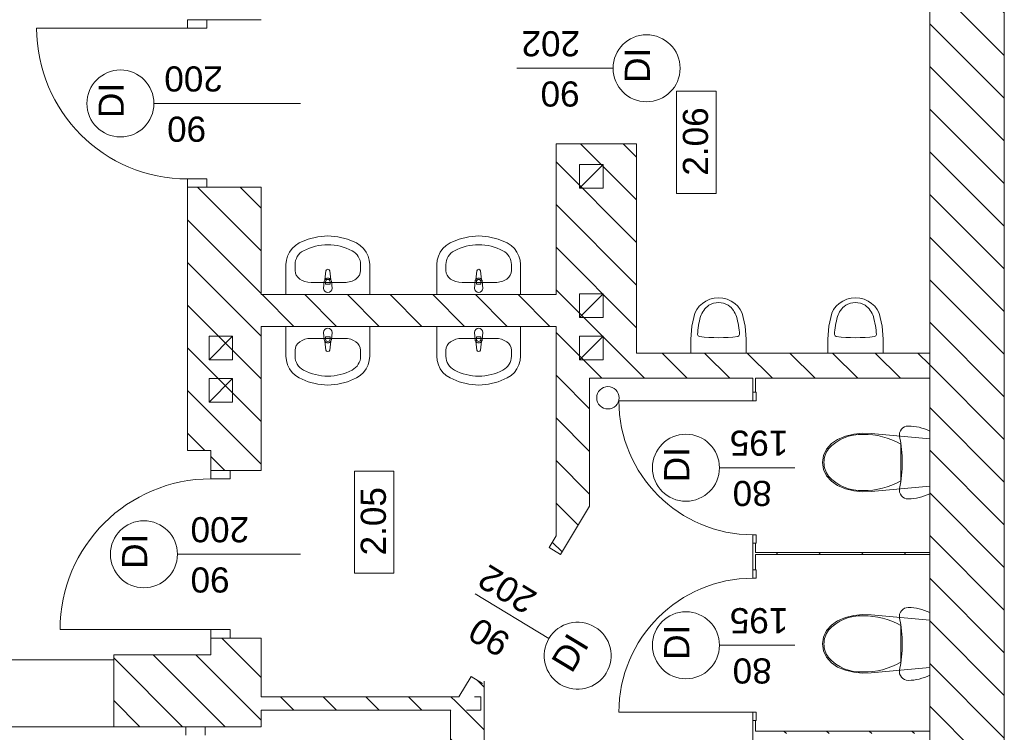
# Model space of a CAD drawing. Header units: millimetres. Extents: x -22225 to 37225, y -49550 to 562.
# Tile 14 of 17: x 29999 to 35875, y -29303 to -25050. Entities that reach past the tile are written whole.
import ezdxf

# ---------------------------------------------------------------- set-up
doc = ezdxf.new("R2010")
doc.units = ezdxf.units.MM
for name, color, linetype, lineweight in [('poziom_3 (1)_7_0_Nr_pióra__81_Nr_pióra__1', 7, 'Continuous', 9), ('poziom_3 (1)_7_2D - Ogólne_Nr_pióra__1_Nr_pióra__7', 7, 'Continuous', 9), ('poziom_3 (1)_7_2D - Ogólne_Nr_pióra__7_Nr_pióra__7', 7, 'Continuous', 9), ('poziom_3 (1)_7_Drzwi ArchiCAD_Nr_pióra__27_Nr_pióra__7', 7, 'Continuous', 9), ('poziom_3 (1)_7_Drzwi ArchiCAD_Nr_pióra__81_Nr_pióra__1', 7, 'Continuous', 9), ('poziom_3 (1)_7_Konstrukcja - Belki_Nr_pióra__1_Nr_pióra__7', 7, 'Continuous', 9), ('poziom_3 (1)_7_Konstrukcja - Stropy_Nr_pióra__81_Nr_pióra__1', 7, 'Continuous', 9), ('poziom_3 (1)_7_Konstrukcja - Ściany zew_Nr_pióra__107_Nr_pióra__11', 7, 'Continuous', 9), ('poziom_3 (1)_7_Konstrukcja - Ściany zew_Nr_pióra__27_Nr_pióra__7', 7, 'Continuous', 9), ('poziom_3 (1)_7_Metryczki pomieszczeń ArchiCADa_Nr_pióra__6_Nr_pióra__5', 7, 'Continuous', 9), ('poziom_3 (1)_7_Znaczniki drzwi ArchiCADa_Nr_pióra__1_Nr_pióra__7', 7, 'Continuous', 9), ('poziom_3 (1)_7_Znaczniki drzwi ArchiCADa_Nr_pióra__2_Nr_pióra__8', 7, 'Continuous', 9), ('poziom_3 (1)_7_Znaczniki drzwi ArchiCADa_Nr_pióra__7_Nr_pióra__7', 7, 'Continuous', 9)]:
    doc.layers.add(name, color=color, linetype=linetype, lineweight=lineweight)
doc.styles.add('GENERATED_STYLE_1', font='arial.ttf')
pattern_1 = [(135, (37225, -40870), (127.2792, 127.2792), [])]

msp = doc.modelspace()

# ---------------------------------------------------------------- hatches: boundary and pattern name
at = {"layer": 'poziom_3 (1)_7_Konstrukcja - Ściany zew_Nr_pióra__107_Nr_pióra__11'}
h = msp.add_hatch(dxfattribs=at)
h.set_pattern_fill('BLOCZKI_CERAMICZNE_0007', color=256, angle=270, style=0, pattern_type=2)
h.set_pattern_definition(pattern_1)
h.paths.add_polyline_path([(35875, -31000), (35875, -22450), (35430, -23070), (35430, -30360)])
h = msp.add_hatch(dxfattribs=at)
h.set_pattern_fill('BLOCZKI_CERAMICZNE_0007', color=256, angle=270, style=0, pattern_type=2)
h.set_pattern_definition(pattern_1)
h.paths.add_polyline_path([(33680, -27190), (33680, -25790), (33200, -25790), (33200, -27190)])
h = msp.add_hatch(dxfattribs=at)
h.set_pattern_fill('BLOCZKI_CERAMICZNE_0007', color=256, angle=270, style=0, pattern_type=2)
h.set_pattern_definition(pattern_1)
h.paths.add_polyline_path([(31440, -27620), (31440, -26050), (31000, -26050), (31000, -27620)])
h = msp.add_hatch(dxfattribs=at)
h.set_pattern_fill('BLOCZKI_CERAMICZNE_0007', color=256, angle=270, style=0, pattern_type=2)
h.set_pattern_definition(pattern_1)
h.paths.add_polyline_path([(33200, -26690), (31440, -26690), (31440, -26880), (33200, -26880)])
h = msp.add_hatch(dxfattribs=at)
h.set_pattern_fill('BLOCZKI_CERAMICZNE_0007', color=256, angle=270, style=0, pattern_type=2)
h.set_pattern_definition(pattern_1)
h.paths.add_polyline_path([(35430, -27040), (33680, -27040), (33680, -27190), (35430, -27190)])
h = msp.add_hatch(dxfattribs=at)
h.set_pattern_fill('BLOCZKI_CERAMICZNE_0007', color=256, angle=270, style=0, pattern_type=2)
h.set_pattern_definition(pattern_1)
h.paths.add_polyline_path([(33400, -27953.7), (33400, -27190), (33200, -27190), (33200, -28130)])
h = msp.add_hatch(dxfattribs=at)
h.set_pattern_fill('BLOCZKI_CERAMICZNE_0007', color=256, angle=270, style=0, pattern_type=2)
h.set_pattern_definition(pattern_1)
h.paths.add_polyline_path([(31440, -27740), (31440, -27620), (31140, -27620), (31140, -27740)])
h = msp.add_hatch(dxfattribs=at)
h.set_pattern_fill('BLOCZKI_CERAMICZNE_0007', color=256, angle=270, style=0, pattern_type=2)
h.set_pattern_definition(pattern_1)
h.paths.add_polyline_path([(33158, -28199.6), (33226.4, -28241), (33400, -27953.7), (33200, -28130)])
h = msp.add_hatch(dxfattribs=at)
h.set_pattern_fill('BLOCZKI_CERAMICZNE_0007', color=256, angle=270, style=0, pattern_type=2)
h.set_pattern_definition(pattern_1)
h.paths.add_polyline_path([(35430, -28230), (34390, -28230), (34390, -28240.5), (35430, -28240.5)])
h = msp.add_hatch(dxfattribs=at)
h.set_pattern_fill('BLOCZKI_CERAMICZNE_0007', color=256, angle=270, style=0, pattern_type=2)
h.set_pattern_definition(pattern_1)
h.paths.add_polyline_path([(31440, -28840), (31440, -28740), (31140, -28740), (31140, -28840)])
h = msp.add_hatch(dxfattribs=at)
h.set_pattern_fill('BLOCZKI_CERAMICZNE_0007', color=256, angle=270, style=0, pattern_type=2)
h.set_pattern_definition(pattern_1)
h.paths.add_polyline_path([(30560, -29270), (30990, -29270), (30990, -28840), (30560, -28840)])
h = msp.add_hatch(dxfattribs=at)
h.set_pattern_fill('BLOCZKI_CERAMICZNE_0007', color=256, angle=270, style=0, pattern_type=2)
h.set_pattern_definition(pattern_1)
h.paths.add_polyline_path([(30990, -29270), (31440, -29270), (31440, -28840), (30990, -28840)])
h = msp.add_hatch(dxfattribs=at)
h.set_pattern_fill('BLOCZKI_CERAMICZNE_0007', color=256, angle=270, style=0, pattern_type=2)
h.set_pattern_definition(pattern_1)
h.paths.add_polyline_path([(32692.5, -28969.9), (32570, -29172.8), (32756.3, -29008.5)])
h = msp.add_hatch(dxfattribs=at)
h.set_pattern_fill('BLOCZKI_CERAMICZNE_0007', color=256, angle=270, style=0, pattern_type=2)
h.set_pattern_definition(pattern_1)
h.paths.add_polyline_path([(32770, -30420), (32770, -28996.4), (32570, -29172.8), (32570, -30420)])
h = msp.add_hatch(dxfattribs=at)
h.set_pattern_fill('BLOCZKI_CERAMICZNE_0007', color=256, angle=270, style=0, pattern_type=2)
h.set_pattern_definition(pattern_1)
h.paths.add_polyline_path([(31440, -29090), (31440, -29170), (32571.7, -29170), (32620, -29090)])
h = msp.add_hatch(dxfattribs=at)
h.set_pattern_fill('BLOCZKI_CERAMICZNE_0007', color=256, angle=270, style=0, pattern_type=2)
h.set_pattern_definition(pattern_1)
h.paths.add_polyline_path([(34375, -29233), (34375, -29404.4), (34390, -29404.4), (34390, -29233)])
h = msp.add_hatch(dxfattribs=at)
h.set_pattern_fill('BLOCZKI_CERAMICZNE_0007', color=256, angle=270, style=0, pattern_type=2)
h.set_pattern_definition(pattern_1)
h.paths.add_polyline_path([(35430, -29295), (34390, -29295), (34390, -29310), (35430, -29310)])

# ---------------------------------------------------------------- linework, layer by layer
at = {"layer": 'poziom_3 (1)_7_0_Nr_pióra__81_Nr_pióra__1'}
for p, q in [((31666.8, -26382.3), (31644.3, -26396.9)), ((31721.1, -26359), (31666.8, -26382.3)), ((31778.7, -26344.8), (31721.1, -26359)), ((31837.8, -26340), (31778.7, -26344.8)), ((31896.9, -26344.8), (31837.8, -26340)), ((31954.5, -26359), (31896.9, -26344.8)), ((32008.8, -26382.3), (31954.5, -26359)), ((32031.3, -26396.9), (32008.8, -26382.3)), ((32567, -26382.3), (32544.5, -26396.9)), ((32621.3, -26359), (32567, -26382.3)), ((32678.8, -26344.8), (32621.3, -26359)), ((32738, -26340), (32678.8, -26344.8)), ((32797.1, -26344.8), (32738, -26340)), ((32854.6, -26359), (32797.1, -26344.8)), ((32909, -26382.3), (32854.6, -26359)), ((32931.4, -26396.9), (32909, -26382.3)), ((31609.1, -26436.5), (31597.4, -26460.2)), ((31624.9, -26415.1), (31609.1, -26436.5)), ((31644.3, -26396.9), (31624.9, -26415.1)), ((32050.7, -26415.1), (32031.3, -26396.9)), ((32066.5, -26436.5), (32050.7, -26415.1)), ((32078.2, -26460.2), (32066.5, -26436.5)), ((32509.2, -26436.5), (32497.5, -26460.2)), ((32525.1, -26415.1), (32509.2, -26436.5)), ((32544.5, -26396.9), (32525.1, -26415.1)), ((32950.9, -26415.1), (32931.4, -26396.9)), ((32966.7, -26436.5), (32950.9, -26415.1)), ((32978.4, -26460.2), (32966.7, -26436.5)), ((31590.2, -26485.6), (31587.8, -26511.8)), ((31597.4, -26460.2), (31590.2, -26485.6)), ((32085.4, -26485.6), (32078.2, -26460.2)), ((32087.8, -26511.8), (32085.4, -26485.6)), ((32490.4, -26485.6), (32488, -26511.8)), ((32497.5, -26460.2), (32490.4, -26485.6)), ((32985.6, -26485.6), (32978.4, -26460.2)), ((32988, -26511.8), (32985.6, -26485.6)), ((31587.8, -26511.8), (31587.8, -26690)), ((31642.1, -26547.5), (31642.1, -26511.8)), ((31826.7, -26548.8), (31820.1, -26601.7)), ((31826.7, -26548.8), (31826.7, -26548.7)), ((31855.5, -26601.7), (31848.9, -26548.8)), ((32033.5, -26547.5), (32033.5, -26511.8)), ((32087.8, -26690), (32087.8, -26511.8)), ((32488, -26511.8), (32488, -26690)), ((32542.3, -26547.5), (32542.3, -26511.8)), ((32726.9, -26548.8), (32720.2, -26601.7)), ((32726.9, -26548.8), (32726.9, -26548.7)), ((32755.7, -26601.7), (32749.1, -26548.8)), ((32933.6, -26547.5), (32933.6, -26511.8)), ((32988, -26690), (32988, -26511.8)), ((31738.8, -26618.2), (31936.8, -26618.2)), ((31816.8, -26611.2), (31812.8, -26653.2)), ((31816.8, -26611.2), (31816.8, -26611.2)), ((31824.2, -26628.3), (31824.2, -26613.4)), ((31851.4, -26613.4), (31851.4, -26628.3)), ((31855.5, -26601.7), (31855.5, -26601.7)), ((31862.8, -26653.2), (31858.8, -26611.2)), ((32639, -26618.2), (32837, -26618.2)), ((32717, -26611.2), (32713, -26653.2)), ((32717, -26611.2), (32717, -26611.2)), ((32724.4, -26628.3), (32724.4, -26613.4)), ((32751.6, -26613.4), (32751.6, -26628.3)), ((32755.7, -26601.7), (32755.7, -26601.7)), ((32763, -26653.2), (32759, -26611.2)), ((31851.4, -26628.3), (31824.2, -26628.3)), ((31862.8, -26653.2), (31862.8, -26653.1)), ((32751.6, -26628.3), (32724.4, -26628.3)), ((32763, -26653.2), (32763, -26653.1)), ((31587.8, -26690), (32087.8, -26690)), ((32488, -26690), (32988, -26690)), ((34094.5, -26728.8), (34073, -26742.8)), ((34118.2, -26718.5), (34094.5, -26728.8)), ((34143.5, -26712.1), (34118.2, -26718.5)), ((34169.6, -26710), (34143.5, -26712.1)), ((34195.7, -26712.1), (34169.6, -26710)), ((34221, -26718.5), (34195.7, -26712.1)), ((34244.7, -26728.8), (34221, -26718.5)), ((34266.1, -26742.8), (34244.7, -26728.8)), ((34911.3, -26728.8), (34889.9, -26742.8)), ((34935.1, -26718.5), (34911.3, -26728.8)), ((34960.4, -26712.1), (34935.1, -26718.5)), ((34986.5, -26710), (34960.4, -26712.1)), ((35012.5, -26712.1), (34986.5, -26710)), ((35037.8, -26718.5), (35012.5, -26712.1)), ((35061.6, -26728.8), (35037.8, -26718.5)), ((35083, -26742.8), (35061.6, -26728.8)), ((34039.5, -26780.1), (34028.5, -26802.2)), ((34054.5, -26760.1), (34039.5, -26780.1)), ((34073, -26742.8), (34054.5, -26760.1)), ((34111.5, -26754.3), (34111.5, -26754.3)), ((34227.7, -26754.3), (34227.7, -26754.3)), ((34284.7, -26760.1), (34266.1, -26742.8)), ((34299.6, -26780.1), (34284.7, -26760.1)), ((34310.7, -26802.2), (34299.6, -26780.1)), ((34856.4, -26780.1), (34845.4, -26802.2)), ((34871.4, -26760.1), (34856.4, -26780.1)), ((34889.9, -26742.8), (34871.4, -26760.1)), ((34928.4, -26754.3), (34928.4, -26754.3)), ((35044.5, -26754.3), (35044.5, -26754.3)), ((35101.5, -26760.1), (35083, -26742.8)), ((35116.5, -26780.1), (35101.5, -26760.1)), ((35127.6, -26802.2), (35116.5, -26780.1)), ((34028.5, -26802.2), (34010.6, -26878.8)), ((34062.4, -26822), (34062.4, -26821.9)), ((34276.7, -26822), (34276.7, -26821.9)), ((34328.6, -26878.8), (34310.7, -26802.2)), ((34845.4, -26802.2), (34827.5, -26878.8)), ((34879.3, -26822), (34879.3, -26821.9)), ((35093.6, -26822), (35093.6, -26821.9)), ((35145.5, -26878.8), (35127.6, -26802.2)), ((31587.8, -27058.2), (31587.8, -26880)), ((31587.8, -26880), (32087.8, -26880)), ((32087.8, -26880), (32087.8, -27058.2)), ((32488, -27058.2), (32488, -26880)), ((32488, -26880), (32988, -26880)), ((32988, -26880), (32988, -27058.2)), ((34010.6, -26878.8), (34004.6, -26957)), ((34334.6, -26957), (34328.6, -26878.8)), ((34827.5, -26878.8), (34821.5, -26957)), ((35151.5, -26957), (35145.5, -26878.8)), ((31738.8, -26951.8), (31936.8, -26951.8)), ((31816.8, -26958.8), (31812.8, -26916.8)), ((31816.8, -26958.8), (31816.8, -26958.7)), ((31826.7, -27021.2), (31820.1, -26968.3)), ((31824.2, -26941.7), (31824.2, -26956.6)), ((31851.4, -26941.7), (31824.2, -26941.7)), ((31855.5, -26968.3), (31848.9, -27021.2)), ((31851.4, -26956.6), (31851.4, -26941.7)), ((31855.5, -26968.3), (31855.5, -26968.2)), ((31862.8, -26916.8), (31858.8, -26958.8)), ((31862.8, -26916.8), (31862.8, -26916.8)), ((32639, -26951.8), (32837, -26951.8)), ((32717, -26958.8), (32713, -26916.8)), ((32717, -26958.8), (32717, -26958.7)), ((32726.9, -27021.2), (32720.2, -26968.3)), ((32724.4, -26941.7), (32724.4, -26956.6)), ((32751.6, -26941.7), (32724.4, -26941.7)), ((32755.7, -26968.3), (32749.1, -27021.2)), ((32751.6, -26956.6), (32751.6, -26941.7)), ((32755.7, -26968.3), (32755.7, -26968.2)), ((32763, -26916.8), (32759, -26958.8)), ((32763, -26916.8), (32763, -26916.8)), ((34004.6, -26957), (34004.6, -27040)), ((34044.4, -26929.2), (34044.4, -26929.1)), ((34055.3, -26940.3), (34055.3, -26940.3)), ((34283.9, -26940.3), (34283.9, -26940.3)), ((34294.7, -26929.2), (34294.7, -26929.1)), ((34334.6, -27040), (34334.6, -26957)), ((34821.5, -26957), (34821.5, -27040)), ((34861.3, -26929.2), (34861.3, -26929.1)), ((34872.2, -26940.3), (34872.2, -26940.3)), ((35100.7, -26940.3), (35100.7, -26940.3)), ((35111.6, -26929.2), (35111.6, -26929.1)), ((35151.5, -27040), (35151.5, -26957)), ((31642.1, -27022.5), (31642.1, -27058.2)), ((31826.7, -27021.2), (31826.7, -27021.2)), ((32033.5, -27022.5), (32033.5, -27058.2)), ((32542.3, -27022.5), (32542.3, -27058.2)), ((32726.9, -27021.2), (32726.9, -27021.2)), ((32933.6, -27022.5), (32933.6, -27058.2)), ((31590.2, -27084.4), (31587.8, -27058.2)), ((31597.4, -27109.8), (31590.2, -27084.4)), ((32085.4, -27084.4), (32078.2, -27109.8)), ((32087.8, -27058.2), (32085.4, -27084.4)), ((32490.4, -27084.4), (32488, -27058.2)), ((32497.5, -27109.8), (32490.4, -27084.4)), ((32985.6, -27084.4), (32978.4, -27109.8)), ((32988, -27058.2), (32985.6, -27084.4)), ((34004.6, -27040), (34334.6, -27040)), ((34821.5, -27040), (35151.5, -27040)), ((31609.1, -27133.5), (31597.4, -27109.8)), ((31624.9, -27154.9), (31609.1, -27133.5)), ((32066.5, -27133.5), (32050.7, -27154.9)), ((32078.2, -27109.8), (32066.5, -27133.5)), ((32509.2, -27133.5), (32497.5, -27109.8)), ((32525.1, -27154.9), (32509.2, -27133.5)), ((32966.7, -27133.5), (32950.9, -27154.9)), ((32978.4, -27109.8), (32966.7, -27133.5)), ((31644.3, -27173.1), (31624.9, -27154.9)), ((31666.8, -27187.7), (31644.3, -27173.1)), ((31721.1, -27211), (31666.8, -27187.7)), ((32008.8, -27187.7), (31954.5, -27211)), ((32031.3, -27173.1), (32008.8, -27187.7)), ((32050.7, -27154.9), (32031.3, -27173.1)), ((32544.5, -27173.1), (32525.1, -27154.9)), ((32567, -27187.7), (32544.5, -27173.1)), ((32621.3, -27211), (32567, -27187.7)), ((32909, -27187.7), (32854.6, -27211)), ((32931.4, -27173.1), (32909, -27187.7)), ((32950.9, -27154.9), (32931.4, -27173.1)), ((31778.7, -27225.2), (31721.1, -27211)), ((31837.8, -27230), (31778.7, -27225.2)), ((31896.9, -27225.2), (31837.8, -27230)), ((31954.5, -27211), (31896.9, -27225.2)), ((32678.8, -27225.2), (32621.3, -27211)), ((32738, -27230), (32678.8, -27225.2)), ((32797.1, -27225.2), (32738, -27230)), ((32854.6, -27211), (32797.1, -27225.2)), ((35260.9, -27494), (35254.5, -27503.8)), ((35269.1, -27485.9), (35260.9, -27494)), ((35279, -27479.8), (35269.1, -27485.9)), ((35290, -27476), (35279, -27479.8)), ((35301.5, -27474.7), (35290, -27476)), ((35318.2, -27475.2), (35301.5, -27474.7)), ((35334.8, -27476.7), (35318.2, -27475.2)), ((35351.3, -27479.1), (35334.8, -27476.7)), ((35367.6, -27482.5), (35351.3, -27479.1)), ((35383.7, -27486.9), (35367.6, -27482.5)), ((35399.5, -27492.2), (35383.7, -27486.9)), ((35414.9, -27498.4), (35399.5, -27492.2)), ((35430, -27505.5), (35414.9, -27498.4)), ((34879.9, -27554.2), (34842.7, -27579.8)), ((34926.8, -27535.2), (34879.9, -27554.2)), ((34976.6, -27522.8), (34926.8, -27535.2)), ((35027.9, -27517.3), (34976.6, -27522.8)), ((35079.6, -27518.9), (35027.9, -27517.3)), ((35032, -27525.2), (35032, -27525.2)), ((35430, -27551.3), (35079.6, -27518.9)), ((35250.5, -27514.7), (35249, -27526.2)), ((35249, -27526.2), (35250, -27537.7)), ((35250, -27537.7), (35256.8, -27576)), ((35254.5, -27503.8), (35250.5, -27514.7)), ((35430, -27879), (35430, -27505.5)), ((35430, -27833.2), (35430, -27551.3)), ((34814.2, -27612.9), (34796.2, -27651.2)), ((34842.7, -27579.8), (34814.2, -27612.9)), ((34825.4, -27611.2), (34825.4, -27611.1)), ((35256.8, -27576), (35261.7, -27614.6)), ((35257, -27692.2), (35257, -27583.3)), ((35261.7, -27614.6), (35264.6, -27653.4)), ((34796.2, -27651.2), (34790, -27692.2)), ((35264.6, -27653.4), (35265.6, -27692.2)), ((34790, -27692.2), (34796.2, -27733.3)), ((34796.2, -27733.3), (34814.2, -27771.6)), ((34798.6, -27692.2), (34798.6, -27692.2)), ((35257, -27801.2), (35257, -27692.2)), ((35264.6, -27731.1), (35261.7, -27769.9)), ((35265.6, -27692.2), (35264.6, -27731.1)), ((34814.2, -27771.6), (34842.7, -27804.6)), ((34825.4, -27773.3), (34825.4, -27773.3)), ((35261.7, -27769.9), (35256.8, -27808.5)), ((34842.7, -27804.6), (34879.9, -27830.2)), ((34879.9, -27830.2), (34926.8, -27849.3)), ((34926.8, -27849.3), (34976.6, -27861.7)), ((35079.6, -27865.6), (35430, -27833.2)), ((35250, -27846.7), (35249, -27858.3)), ((35256.8, -27808.5), (35250, -27846.7)), ((35257, -27801.2), (35257, -27801.1)), ((34976.6, -27861.7), (35027.9, -27867.2)), ((35027.9, -27867.2), (35079.6, -27865.6)), ((35032, -27859.3), (35032, -27859.2)), ((35249, -27858.3), (35250.5, -27869.8)), ((35250.5, -27869.8), (35254.5, -27880.7)), ((35254.5, -27880.7), (35260.9, -27890.5)), ((35260.9, -27890.5), (35269.1, -27898.6)), ((35269.1, -27898.6), (35279, -27904.7)), ((35279, -27904.7), (35290, -27908.5)), ((35290, -27908.5), (35301.5, -27909.7)), ((35301.5, -27909.7), (35318.2, -27909.3)), ((35318.2, -27909.3), (35334.8, -27907.8)), ((35334.8, -27907.8), (35351.3, -27905.4)), ((35351.3, -27905.4), (35367.6, -27902)), ((35367.6, -27902), (35383.7, -27897.6)), ((35383.7, -27897.6), (35399.5, -27892.3)), ((35399.5, -27892.3), (35414.9, -27886.1)), ((35414.9, -27886.1), (35430, -27879)), ((35301.5, -28557.5), (35290, -28558.8)), ((35318.2, -28558), (35301.5, -28557.5)), ((35334.8, -28559.5), (35318.2, -28558)), ((34976.6, -28605.6), (34926.8, -28618)), ((35027.9, -28600.1), (34976.6, -28605.6)), ((35079.6, -28601.7), (35027.9, -28600.1)), ((35032, -28608), (35032, -28607.9)), ((35430, -28634), (35079.6, -28601.7)), ((35250.5, -28597.4), (35249, -28608.9)), ((35249, -28608.9), (35250, -28620.5)), ((35254.5, -28586.5), (35250.5, -28597.4)), ((35260.9, -28576.8), (35254.5, -28586.5)), ((35269.1, -28568.7), (35260.9, -28576.8)), ((35279, -28562.6), (35269.1, -28568.7)), ((35290, -28558.8), (35279, -28562.6)), ((35351.3, -28561.9), (35334.8, -28559.5)), ((35367.6, -28565.3), (35351.3, -28561.9)), ((35383.7, -28569.6), (35367.6, -28565.3)), ((35399.5, -28574.9), (35383.7, -28569.6)), ((35414.9, -28581.1), (35399.5, -28574.9)), ((35430, -28588.2), (35414.9, -28581.1)), ((35430, -28961.8), (35430, -28588.2)), ((34842.7, -28662.6), (34814.2, -28695.6)), ((34879.9, -28637), (34842.7, -28662.6)), ((34926.8, -28618), (34879.9, -28637)), ((35250, -28620.5), (35256.8, -28658.8)), ((35256.8, -28658.8), (35261.7, -28697.4)), ((35257, -28775), (35257, -28666.1)), ((35430, -28916), (35430, -28634)), ((34796.2, -28734), (34790, -28775)), ((34814.2, -28695.6), (34796.2, -28734)), ((34825.4, -28693.9), (34825.4, -28693.9)), ((35261.7, -28697.4), (35264.6, -28736.1)), ((34790, -28775), (34796.2, -28816)), ((34798.6, -28775), (34798.6, -28775)), ((35257, -28883.9), (35257, -28775)), ((35264.6, -28736.1), (35265.6, -28775)), ((35265.6, -28775), (35264.6, -28813.9)), ((34796.2, -28816), (34814.2, -28854.4)), ((35264.6, -28813.9), (35261.7, -28852.6)), ((34814.2, -28854.4), (34842.7, -28887.4)), ((34825.4, -28856.1), (34825.4, -28856.1)), ((34842.7, -28887.4), (34879.9, -28913)), ((35256.8, -28891.2), (35250, -28929.5)), ((35261.7, -28852.6), (35256.8, -28891.2)), ((35257, -28883.9), (35257, -28883.9)), ((34879.9, -28913), (34926.8, -28932)), ((34926.8, -28932), (34976.6, -28944.4)), ((34976.6, -28944.4), (35027.9, -28949.9)), ((35027.9, -28949.9), (35079.6, -28948.3)), ((35032, -28942), (35032, -28942)), ((35079.6, -28948.3), (35430, -28916)), ((35250, -28929.5), (35249, -28941.1)), ((35249, -28941.1), (35250.5, -28952.6)), ((35250.5, -28952.6), (35254.5, -28963.5)), ((35254.5, -28963.5), (35260.9, -28973.2)), ((35399.5, -28975.1), (35414.9, -28968.9)), ((35414.9, -28968.9), (35430, -28961.8)), ((35260.9, -28973.2), (35269.1, -28981.3)), ((35269.1, -28981.3), (35279, -28987.4)), ((35279, -28987.4), (35290, -28991.2)), ((35290, -28991.2), (35301.5, -28992.5)), ((35301.5, -28992.5), (35318.2, -28992)), ((35318.2, -28992), (35334.8, -28990.5)), ((35334.8, -28990.5), (35351.3, -28988.1)), ((35351.3, -28988.1), (35367.6, -28984.7)), ((35367.6, -28984.7), (35383.7, -28980.4)), ((35383.7, -28980.4), (35399.5, -28975.1))]:
    msp.add_line(p, q, dxfattribs=at)
for centre, radius, start, end in [((31837.8, -26550.2), 11.2, 7.13892, 172.86108), ((32738, -26550.2), 11.2, 7.13892, 172.86108), ((31837.8, -26613.1), 21.1, 147.22897, 174.83039), ((31837.8, -26613.1), 21.1, 32.77103, 147.22897), ((31837.8, -26613.4), 13.6, 0, 180), ((31837.8, -26613.1), 21.1, 5.16961, 32.77103), ((32738, -26613.1), 21.1, 147.22897, 174.83039), ((32738, -26613.1), 21.1, 32.77103, 147.22897), ((32738, -26613.4), 13.6, 0, 180), ((32738, -26613.1), 21.1, 5.16961, 32.77103), ((31837.8, -26653.2), 25, 180, 0), ((32738, -26653.2), 25, 180, 0), ((31837.8, -26916.8), 25, 0, 180), ((32738, -26916.8), 25, 0, 180), ((31837.8, -26956.9), 21.1, 185.16961, 212.77103), ((31837.8, -26956.9), 21.1, 212.77103, 327.22897), ((31837.8, -26956.6), 13.6, 180, 0), ((31837.8, -26956.9), 21.1, 327.22897, 354.83039), ((32738, -26956.9), 21.1, 185.16961, 212.77103), ((32738, -26956.9), 21.1, 212.77103, 327.22897), ((32738, -26956.6), 13.6, 180, 0), ((32738, -26956.9), 21.1, 327.22897, 354.83039), ((31837.8, -27019.8), 11.2, 187.13892, 352.86108), ((32738, -27019.8), 11.2, 187.13892, 352.86108), ((35017.7, -27781.7), 257, 86.80485, 138.4245), ((35042.1, -27950.3), 425.4, 59.65177, 91.35393), ((34937.2, -27693.1), 138.6, 143.7772, 179.66441), ((34937.2, -27691.4), 138.6, 180.33559, 216.22281), ((35017.7, -27602.8), 257, 221.5755, 273.19515), ((35042.1, -27434.1), 425.4, 268.64607, 300.34823), ((35017.7, -28864.5), 257, 86.80485, 138.4245), ((35042.1, -29033.1), 425.4, 59.65177, 91.35393), ((34937.2, -28775.8), 138.6, 143.7772, 179.66441), ((34937.2, -28774.2), 138.6, 180.33559, 216.22281), ((35017.7, -28685.5), 257, 221.5755, 273.19515), ((35042.1, -28516.9), 425.4, 268.64607, 300.34823)]:
    msp.add_arc(centre, radius, start, end, dxfattribs=at)
for centre, major_axis, ratio, start_param, end_param in [((31837.8, -26690), (-304.3, 0), 0.975758, 4.215414, 5.209364), ((32738, -26690), (-304.3, 0), 0.975758, 4.215414, 5.209364), ((31738.8, -26511.8), (-96.6, 0), 0.975758, 5.209364, 6.283185), ((31936.8, -26511.8), (-96.6, 0), 0.975758, 3.141593, 4.215414), ((32638.9, -26511.8), (-96.6, 0), 0.975758, 5.209364, 6.283185), ((32837, -26511.8), (-96.6, 0), 0.975758, 3.141593, 4.215414), ((31738.9, -26547.5), (-96.7, 0), 0.731403, 0, 1.570796), ((31936.7, -26547.5), (-96.7, 0), 0.731403, 1.570796, 3.141593), ((32639.1, -26547.5), (-96.7, 0), 0.731403, 0, 1.570796), ((32836.9, -26547.5), (-96.7, 0), 0.731403, 1.570796, 3.141593), ((34169.6, -26837.5), (-106.5, 0), 0.93164, 4.135515, 5.289263), ((34986.5, -26837.5), (-106.5, 0), 0.93164, 4.135515, 5.289263), ((34199.2, -26858.8), (-142.3, 0), 0.93164, 5.375998, 6.001918), ((34140, -26858.8), (-142.3, 0), 0.93164, 3.42286, 4.04878), ((35016, -26858.8), (-142.3, 0), 0.93164, 5.375998, 6.001918), ((34956.9, -26858.8), (-142.3, 0), 0.93164, 3.42286, 4.04878), ((34609.5, -26956.5), (-565.8, 0), 0.93164, 6.025138, 6.231302), ((33729.6, -26956.5), (-565.8, 0), 0.93164, 3.193476, 3.39964), ((35426.4, -26956.5), (-565.8, 0), 0.93164, 6.025138, 6.231302), ((34546.5, -26956.5), (-565.8, 0), 0.93164, 3.193476, 3.39964), ((31738.9, -27022.5), (-96.7, 0), 0.731403, 4.712389, 6.283185), ((31936.7, -27022.5), (-96.7, 0), 0.731403, 3.141593, 4.712389), ((32639.1, -27022.5), (-96.7, 0), 0.731403, 4.712389, 6.283185), ((32836.9, -27022.5), (-96.7, 0), 0.731403, 3.141593, 4.712389), ((34057.7, -26928.1), (-13.3, 0), 0.93164, 0.085797, 1.387931), ((34169.6, -26197), (-806, 0), 0.93164, 1.428537, 1.713056), ((34281.4, -26928.1), (-13.3, 0), 0.93164, 1.753661, 3.055796), ((34874.6, -26928.1), (-13.3, 0), 0.93164, 0.085797, 1.387931), ((34986.5, -26197), (-806, 0), 0.93164, 1.428537, 1.713056), ((35098.3, -26928.1), (-13.3, 0), 0.93164, 1.753661, 3.055796), ((31738.8, -27058.2), (-96.6, 0), 0.975758, 0, 1.073821), ((31936.8, -27058.2), (-96.6, 0), 0.975758, 2.067771, 3.141593), ((32638.9, -27058.2), (-96.6, 0), 0.975758, 0, 1.073821), ((32837, -27058.2), (-96.6, 0), 0.975758, 2.067771, 3.141593), ((31837.8, -26880), (-304.3, 0), 0.975758, 1.073821, 2.067771), ((32738, -26880), (-304.3, 0), 0.975758, 1.073821, 2.067771)]:
    msp.add_ellipse(centre, major_axis=major_axis, ratio=ratio, start_param=start_param, end_param=end_param, dxfattribs=at)
at = {"layer": 'poziom_3 (1)_7_2D - Ogólne_Nr_pióra__1_Nr_pióra__7', "flags": 128}
for points in [[(33480.5, -25915), (33480.5, -26055), (33340.5, -26055), (33340.5, -25915)], [(33480.5, -26686.9), (33480.5, -26826.9), (33340.5, -26826.9), (33340.5, -26686.9)], [(31269.3, -26939.4), (31269.3, -27079.4), (31129.3, -27079.4), (31129.3, -26939.4)], [(33480.5, -26939.4), (33480.5, -27079.4), (33340.5, -27079.4), (33340.5, -26939.4)], [(31269.3, -27191.9), (31269.3, -27331.9), (31129.3, -27331.9), (31129.3, -27191.9)]]:
    msp.add_lwpolyline(points, close=True, dxfattribs=at)
at = {"layer": 'poziom_3 (1)_7_2D - Ogólne_Nr_pióra__1_Nr_pióra__7'}
msp.add_circle((33509.4, -27306.3), 66.7, dxfattribs=at)
at = {"layer": 'poziom_3 (1)_7_2D - Ogólne_Nr_pióra__7_Nr_pióra__7'}
for p, q in [((33480.5, -25915), (33340.5, -26055)), ((33480.5, -26686.9), (33340.5, -26826.9)), ((31269.3, -26939.4), (31129.3, -27079.4)), ((33480.5, -26939.4), (33340.5, -27079.4)), ((31269.3, -27191.9), (31129.3, -27331.9))]:
    msp.add_line(p, q, dxfattribs=at)
at = {"layer": 'poziom_3 (1)_7_Drzwi ArchiCAD_Nr_pióra__27_Nr_pióra__7'}
for p, q in [((31000, -25050), (31115, -25050)), ((31000, -26050), (31115, -26050)), ((34375, -27273.7), (34390, -27273.7)), ((31140, -27740), (31255, -27740)), ((34375, -28173.7), (34390, -28173.7)), ((34375, -28333), (34390, -28333)), ((31140, -28740), (31255, -28740)), ((34375, -29233), (34390, -29233)), ((30990, -29270), (31105, -29270))]:
    msp.add_line(p, q, dxfattribs=at)
at = {"layer": 'poziom_3 (1)_7_Drzwi ArchiCAD_Nr_pióra__81_Nr_pióra__1'}
for p, q in [((31000, -25050), (31000, -25100)), ((31115, -25050), (31000, -25050)), ((31115, -25100), (31115, -25050)), ((31000, -25100), (30100, -25100)), ((31000, -25100), (31115, -25100)), ((31115, -26000), (31000, -26000)), ((31000, -26000), (31000, -26050)), ((31115, -26050), (31115, -26000)), ((31000, -26050), (31115, -26050)), ((34375, -27323.7), (33575, -27323.7)), ((34375, -27273.7), (34375, -27323.7)), ((34395, -27273.7), (34375, -27273.7)), ((34375, -27323.7), (34395, -27323.7)), ((34395, -27323.7), (34395, -27273.7)), ((31140, -27790), (31140, -27740)), ((31140, -27740), (31255, -27740)), ((31255, -27790), (31140, -27790)), ((31255, -27740), (31255, -27790)), ((34395, -28123.7), (34375, -28123.7)), ((34375, -28123.7), (34375, -28173.7)), ((34395, -28173.7), (34395, -28123.7)), ((34375, -28173.7), (34395, -28173.7)), ((34375, -28383), (34375, -28333)), ((34375, -28333), (34395, -28333)), ((34395, -28333), (34395, -28383)), ((34395, -28383), (34375, -28383)), ((31140, -28690), (30240, -28690)), ((31140, -28740), (31140, -28690)), ((31140, -28690), (31255, -28690)), ((31255, -28690), (31255, -28740)), ((31255, -28740), (31140, -28740)), ((34375, -29183), (33575, -29183)), ((34375, -29233), (34375, -29183)), ((34375, -29183), (34395, -29183)), ((34395, -29183), (34395, -29233)), ((34395, -29233), (34375, -29233)), ((30990, -29270), (30990, -29320)), ((31105, -29270), (30990, -29270)), ((31105, -29320), (31105, -29270))]:
    msp.add_line(p, q, dxfattribs=at)
for centre, radius, start, end in [((31000, -25100), 900, 180, 270), ((34375, -27323.7), 800, 180, 270), ((31140, -28690), 900, 90, 180), ((34375, -29183), 800, 90, 180)]:
    msp.add_arc(centre, radius, start, end, dxfattribs=at)
at = {"layer": 'poziom_3 (1)_7_Konstrukcja - Belki_Nr_pióra__1_Nr_pióra__7'}
for p, q in [((23080, -28870), (30560, -28870)), ((30560, -29270), (30560, -28870)), ((23080, -29270), (30560, -29270))]:
    msp.add_line(p, q, dxfattribs=at)
at = {"layer": 'poziom_3 (1)_7_Konstrukcja - Stropy_Nr_pióra__81_Nr_pióra__1', "flags": 128}
msp.add_lwpolyline([(14250, -30870), (22540, -30870), (23220, -30870), (23220, -29270), (25710, -29270), (25710, -28870), (27110, -28870), (27110, -22930), (31140, -22930), (31140, -23070), (35430, -23070), (35430, -30360), (32770, -30360), (32770, -33970), (14250, -33970)], close=True, dxfattribs=at)
at = {"layer": 'poziom_3 (1)_7_Konstrukcja - Ściany zew_Nr_pióra__27_Nr_pióra__7'}
for p, q in [((31000, -25050), (31115, -25050)), ((31115, -25050), (31440, -25050)), ((33200, -25790), (33340, -25790)), ((31000, -26050), (31115, -26050)), ((31115, -26050), (31440, -26050)), ((34375, -27273.7), (34390, -27273.7)), ((31140, -27740), (31255, -27740)), ((31255, -27740), (31440, -27740)), ((33158, -28199.6), (33226.4, -28241)), ((34375, -28173.7), (34390, -28173.7)), ((34375, -28333), (34390, -28333)), ((31140, -28740), (31255, -28740)), ((31255, -28740), (31440, -28740)), ((32692.5, -28969.9), (32761, -29011.3)), ((34375, -29233), (34390, -29233)), ((30990, -29270), (31105, -29270)), ((31105, -29270), (31440, -29270))]:
    msp.add_line(p, q, dxfattribs=at)
at = {"layer": 'poziom_3 (1)_7_Konstrukcja - Ściany zew_Nr_pióra__27_Nr_pióra__7', "flags": 128}
for points in [[(35875, -31000), (35875, -22450)], [(35430, -24140), (35430, -27040)], [(33680, -25790), (33200, -25790)], [(33200, -25790), (33200, -26690)], [(33680, -27040), (33680, -25790)], [(31000, -26050), (31000, -27620)], [(31440, -26690), (31440, -26050)], [(33200, -26690), (31440, -26690)], [(31440, -27620), (31440, -26880)], [(31440, -26880), (33200, -26880)], [(33200, -26880), (33200, -27190)], [(35430, -27040), (33680, -27040)], [(33200, -27190), (33200, -28130)], [(33400, -27953.7), (33400, -27190)], [(33400, -27190), (33680, -27190)], [(33680, -27190), (34375, -27190)], [(34375, -27190), (34375, -27273.7)], [(34390, -27190), (35430, -27190)], [(34390, -27273.7), (34390, -27190)], [(35430, -27190), (35430, -28230)], [(31000, -27620), (31140, -27620)], [(31140, -27620), (31140, -27740)], [(31440, -27740), (31440, -27620)], [(33226.4, -28241), (33400, -27953.7)], [(33200, -28130), (33158, -28199.6)], [(34375, -28173.7), (34375, -28333)], [(34390, -28230), (34390, -28173.7)], [(35430, -28230), (34390, -28230)], [(34390, -28333), (34390, -28240.5)], [(34390, -28240.5), (35430, -28240.5)], [(35430, -28240.5), (35430, -29295)], [(31140, -28740), (31140, -28840)], [(31440, -28840), (31440, -28740)], [(30990, -28840), (30560, -28840)], [(30560, -28840), (30560, -29270)], [(31140, -28840), (30990, -28840)], [(31440, -29090), (31440, -28840)], [(32692.5, -28969.9), (32620, -29090)], [(32770, -30420), (32770, -28996.4)], [(32620, -29090), (31440, -29090)], [(32750, -29090), (32713.5, -29090)], [(32750, -29170), (32750, -29090)], [(31440, -29270), (31440, -29170)], [(31440, -29170), (32571.7, -29170)], [(32571.7, -29170), (32570, -29172.8)], [(32570, -29172.8), (32570, -30420)], [(32665.1, -29170), (32750, -29170)], [(34375, -29233), (34375, -29404.4)], [(34390, -29295), (34390, -29233)], [(30560, -29270), (30990, -29270)], [(35430, -29295), (34390, -29295)]]:
    msp.add_lwpolyline(points, dxfattribs=at)
at = {"layer": 'poziom_3 (1)_7_Metryczki pomieszczeń ArchiCADa_Nr_pióra__6_Nr_pióra__5'}
for p, q in [((33919.3, -26087), (33919.3, -25476.9)), ((33919.3, -25476.9), (34155, -25476.9)), ((34155, -25476.9), (34155, -26087)), ((34155, -26087), (33919.3, -26087)), ((31996.9, -28353.3), (31996.9, -27743.2)), ((31996.9, -27743.2), (32232.6, -27743.2)), ((32232.6, -27743.2), (32232.6, -28353.3)), ((32232.6, -28353.3), (31996.9, -28353.3))]:
    msp.add_line(p, q, dxfattribs=at)
at = {"layer": 'poziom_3 (1)_7_Znaczniki drzwi ArchiCADa_Nr_pióra__1_Nr_pióra__7'}
for p, q in [((33540, -25340), (32965, -25340)), ((30800, -25550), (31675, -25550)), ((34175, -27723.7), (34625, -27723.7)), ((30940, -28240), (31675, -28240)), ((33157.5, -28741.8), (32716.7, -28475.5)), ((34175, -28783), (34625, -28783))]:
    msp.add_line(p, q, dxfattribs=at)
at = {"layer": 'poziom_3 (1)_7_Znaczniki drzwi ArchiCADa_Nr_pióra__2_Nr_pióra__8'}
for centre, start, end in [((33740, -25340), 90, 270), ((33740, -25340), 270, 90), ((30600, -25550), 90, 270), ((30600, -25550), 270, 90), ((33975, -27723.7), 90, 270), ((33975, -27723.7), 270, 90), ((30740, -28240), 90, 270), ((30740, -28240), 270, 90), ((33975, -28783), 90, 270), ((33975, -28783), 270, 90), ((33328.7, -28845.3), 58.86103, 238.86103), ((33328.7, -28845.3), 238.86103, 58.86103)]:
    msp.add_arc(centre, 200, start, end, dxfattribs=at)

# ---------------------------------------------------------------- texts
at = {"layer": 'poziom_3 (1)_7_Metryczki pomieszczeń ArchiCADa_Nr_pióra__6_Nr_pióra__5', "char_height": 150, "attachment_point": 1, "rotation": 90, "style": 'GENERATED_STYLE_1'}
for s, insert in [('\\A1;2.06', (33956.6, -25980.8)), ('\\A1;2.05', (32034.3, -28247.1))]:
    msp.add_mtext(s, dxfattribs=dict(at, insert=insert))
at = {"layer": 'poziom_3 (1)_7_Znaczniki drzwi ArchiCADa_Nr_pióra__7_Nr_pióra__7', "char_height": 150, "attachment_point": 7, "style": 'GENERATED_STYLE_1'}
for s, insert, rotation in [('\\A1;202', (33343.2, -25116.3), 180), ('\\A1;DI', (33759.8, -25426.7), 90), ('\\A1;200', (31211.4, -25326.3), 180), ('\\A1;90', (33340.6, -25416.3), 180), ('\\A1;DI', (30619.8, -25636.7), 90), ('\\A1;90', (31111.7, -25626.3), 180), ('\\A1;195', (34586.4, -27499.9), 180), ('\\A1;DI', (33994.8, -27810.3), 90), ('\\A1;80', (34486.9, -27799.9), 180), ('\\A1;200', (31368.1, -28016.3), 180), ('\\A1;DI', (30759.8, -28326.7), 90), ('\\A1;90', (31251.7, -28316.3), 180), ('\\A1;202', (33097.6, -28473.9), 148.86103), ('\\A1;195', (34586.4, -28559.3), 180), ('\\A1;90', (32940.3, -28729.4), 148.86103), ('\\A1;DI', (33293.4, -28956.3), 58.86103), ('\\A1;DI', (33994.8, -28869.7), 90), ('\\A1;80', (34486.9, -28859.3), 180)]:
    msp.add_mtext(s, dxfattribs=dict(at, insert=insert, rotation=rotation))

doc.saveas('drawing.dxf')
